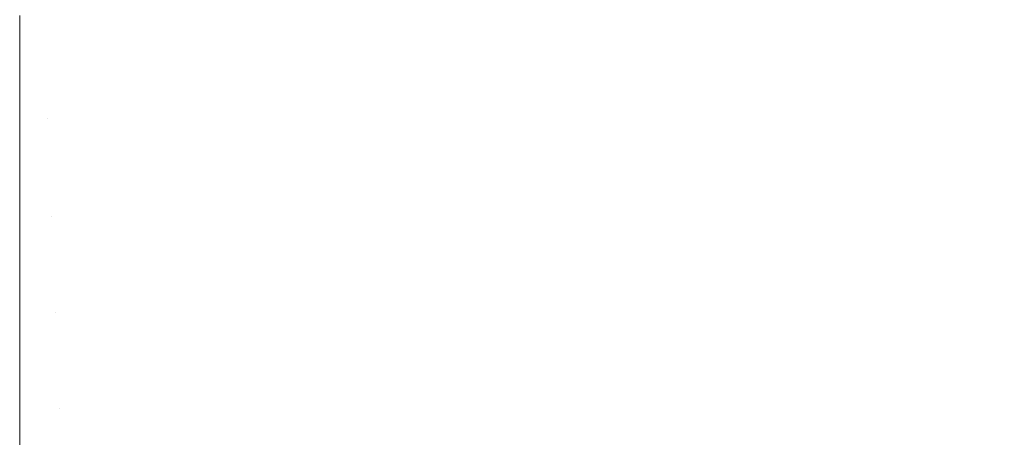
# Model space of a CAD drawing. Header units: centimetres. Extents: x -26 to 27.3, y -23.4 to -21.6.
# Tile 174 of 206: x 27.2094 to 27.2482, y -23.2982 to -23.2817. Entities that reach past the tile are written whole.
import ezdxf

# ---------------------------------------------------------------- set-up
doc = ezdxf.new("R2010")
doc.units = ezdxf.units.CM
doc.header["$LTSCALE"] = 2.54
doc.layers.add('Lucido design-1', color=7, linetype='Continuous')

# ---------------------------------------------------------------- blocks, each defined once
blk = doc.blocks.new('Gruppo-4-1')
at = {"color": 7, "linetype": 'Continuous', "lineweight": 9}
for points, invisible_edges in [([(27.220358, -23.277761, -9.384219), (27.219589, -23.278212, -9.384219), (27.221625, -23.281857, -9.38521), (27.222547, -23.281316, -9.38521)], 15), ([(27.223752, -23.281192, -10.178629), (27.222835, -23.281784, -10.178629), (27.220788, -23.27846, -10.179584), (27.221566, -23.277958, -10.179584)], 15), ([(27.226765, -23.278055, -9.38521), (27.225978, -23.278778, -9.38521), (27.228702, -23.281873, -9.386376), (27.229618, -23.281032, -9.386376)], 15), ([(27.219589, -23.278212, -9.384219), (27.218802, -23.278629, -9.384219), (27.220682, -23.282358, -9.38521), (27.221625, -23.281857, -9.38521)], 15), ([(27.232139, -23.278287, -9.386376), (27.231338, -23.279237, -9.386376), (27.234388, -23.281921, -9.387717), (27.2353, -23.280839, -9.387717)], 15), ([(27.218802, -23.278629, -9.384219), (27.217998, -23.279014, -9.384219), (27.219718, -23.282818, -9.38521), (27.220682, -23.282358, -9.38521)], 15), ([(27.222835, -23.281784, -10.178629), (27.221893, -23.282336, -10.178629), (27.21999, -23.278928, -10.179584), (27.220788, -23.27846, -10.179584)], 15), ([(27.225978, -23.278778, -9.38521), (27.225162, -23.279467, -9.38521), (27.227752, -23.282674, -9.386376), (27.228702, -23.281873, -9.386376)], 15), ([(27.229821, -23.281243, -10.177517), (27.228896, -23.282093, -10.177517), (27.226341, -23.27919, -10.178629), (27.227145, -23.278452, -10.178629)], 15), ([(27.235342, -23.280873, -10.176248), (27.234428, -23.281957, -10.176248), (27.231558, -23.279431, -10.177517), (27.232367, -23.278471, -10.177517)], 15), ([(27.236984, -23.278563, -9.387717), (27.236166, -23.279719, -9.387717), (27.239379, -23.282095, -9.389227), (27.240294, -23.280801, -9.389227)], 15), ([(27.240154, -23.280706, -10.174824), (27.239243, -23.281994, -10.174824), (27.236209, -23.279751, -10.176248), (27.237028, -23.278593, -10.176248)], 15), ([(27.246203, -23.278467, -9.390904), (27.245381, -23.280014, -9.390904), (27.248735, -23.281888, -9.392745), (27.249633, -23.280197, -9.392745)], 15), ([(27.217998, -23.279014, -9.384219), (27.217179, -23.279363, -9.384219), (27.218736, -23.283238, -9.38521), (27.219718, -23.282818, -9.38521)], 15), ([(27.221893, -23.282336, -10.178629), (27.220929, -23.282848, -10.178629), (27.219172, -23.279363, -10.179584), (27.21999, -23.278928, -10.179584)], 15), ([(27.228896, -23.282093, -10.177517), (27.227936, -23.282902, -10.177517), (27.225507, -23.279894, -10.178629), (27.226341, -23.27919, -10.178629)], 15), ([(27.217179, -23.279363, -9.384219), (27.216345, -23.279678, -9.384219), (27.217736, -23.283615, -9.38521), (27.218736, -23.283238, -9.38521)], 15), ([(27.220929, -23.282848, -10.178629), (27.219944, -23.283319, -10.178629), (27.218337, -23.279762, -10.179584), (27.219172, -23.279363, -10.179584)], 15), ([(27.225162, -23.279467, -9.38521), (27.224316, -23.28012, -9.38521), (27.226768, -23.283435, -9.386376), (27.227752, -23.282674, -9.386376)], 15), ([(27.231338, -23.279237, -9.386376), (27.230497, -23.280153, -9.386376), (27.23343, -23.282964, -9.387717), (27.234388, -23.281921, -9.387717)], 15), ([(27.234428, -23.281957, -10.176248), (27.233469, -23.283001, -10.176248), (27.230708, -23.280356, -10.177517), (27.231558, -23.279431, -10.177517)], 15), ([(27.244175, -23.281329, -10.173248), (27.243234, -23.282788, -10.173248), (27.240154, -23.280706, -10.174824), (27.24101, -23.27938, -10.174824)], 15), ([(27.241154, -23.279469, -9.389227), (27.240294, -23.280801, -9.389227), (27.243544, -23.282997, -9.390904), (27.244494, -23.281525, -9.390904)], 15), ([(27.215499, -23.279957, -9.384219), (27.214642, -23.2802, -9.384219), (27.215694, -23.28424, -9.38521), (27.216722, -23.283949, -9.38521)], 15), ([(27.216345, -23.279678, -9.384219), (27.215499, -23.279957, -9.384219), (27.216722, -23.283949, -9.38521), (27.217736, -23.283615, -9.38521)], 15), ([(27.219944, -23.283319, -10.178629), (27.21894, -23.283747, -10.178629), (27.217485, -23.280125, -10.179584), (27.218337, -23.279762, -10.179584)], 15), ([(27.227936, -23.282902, -10.177517), (27.226942, -23.28367, -10.177517), (27.224643, -23.280562, -10.178629), (27.225507, -23.279894, -10.178629)], 15), ([(27.236166, -23.279719, -9.387717), (27.2353, -23.280839, -9.387717), (27.238409, -23.283349, -9.389227), (27.239379, -23.282095, -9.389227)], 15), ([(27.239243, -23.281994, -10.174824), (27.238278, -23.283243, -10.174824), (27.235342, -23.280873, -10.176248), (27.236209, -23.279751, -10.176248)], 15), ([(27.248244, -23.281614, -10.171521), (27.247287, -23.283245, -10.171521), (27.244175, -23.281329, -10.173248), (27.245054, -23.279832, -10.173248)], 15), ([(27.214642, -23.2802, -9.384219), (27.213775, -23.280406, -9.384219), (27.214655, -23.284487, -9.38521), (27.215694, -23.28424, -9.38521)], 15), ([(27.21894, -23.283747, -10.178629), (27.217919, -23.284133, -10.178629), (27.216619, -23.280452, -10.179584), (27.217485, -23.280125, -10.179584)], 15), ([(27.224316, -23.28012, -9.38521), (27.223444, -23.280737, -9.38521), (27.225753, -23.284152, -9.386376), (27.226768, -23.283435, -9.386376)], 15), ([(27.230497, -23.280153, -9.386376), (27.229618, -23.281032, -9.386376), (27.232429, -23.283965, -9.387717), (27.23343, -23.282964, -9.387717)], 15), ([(27.233469, -23.283001, -10.176248), (27.232466, -23.284004, -10.176248), (27.229821, -23.281243, -10.177517), (27.230708, -23.280356, -10.177517)], 15), ([(27.245381, -23.280014, -9.390904), (27.244494, -23.281525, -9.390904), (27.247766, -23.28354, -9.392745), (27.248735, -23.281888, -9.392745)], 15), ([(27.212019, -23.280707, -9.384219), (27.211133, -23.280801, -9.384219), (27.211487, -23.284962, -9.38521), (27.212549, -23.284848, -9.38521)], 15), ([(27.2129, -23.280575, -9.384219), (27.212019, -23.280707, -9.384219), (27.212549, -23.284848, -9.38521), (27.213606, -23.28469, -9.38521)], 15), ([(27.213775, -23.280406, -9.384219), (27.2129, -23.280575, -9.384219), (27.213606, -23.28469, -9.38521), (27.214655, -23.284487, -9.38521)], 15), ([(27.216882, -23.284474, -10.178629), (27.215832, -23.284772, -10.178629), (27.214849, -23.280994, -10.179584), (27.215739, -23.280742, -10.179584)], 15), ([(27.217919, -23.284133, -10.178629), (27.216882, -23.284474, -10.178629), (27.215739, -23.280742, -10.179584), (27.216619, -23.280452, -10.179584)], 15), ([(27.223444, -23.280737, -9.38521), (27.222547, -23.281316, -9.38521), (27.224708, -23.284827, -9.386376), (27.225753, -23.284152, -9.386376)], 15), ([(27.226942, -23.28367, -10.177517), (27.225917, -23.284395, -10.177517), (27.223752, -23.281192, -10.178629), (27.224643, -23.280562, -10.178629)], 15), ([(27.243234, -23.282788, -10.173248), (27.242232, -23.284205, -10.173248), (27.239243, -23.281994, -10.174824), (27.240154, -23.280706, -10.174824)], 15), ([(27.209353, -23.281529, -9.384374), (27.209353, -23.285052, -9.38521), (27.210421, -23.285029, -9.38521), (27.210244, -23.280858, -9.384219)], 14), ([(27.211133, -23.280801, -9.384219), (27.210244, -23.280858, -9.384219), (27.210421, -23.285029, -9.38521), (27.211487, -23.284962, -9.38521)], 15), ([(27.215832, -23.284772, -10.178629), (27.21477, -23.285024, -10.178629), (27.213948, -23.281209, -10.179584), (27.214849, -23.280994, -10.179584)], 15), ([(27.229618, -23.281032, -9.386376), (27.228702, -23.281873, -9.386376), (27.231386, -23.284923, -9.387717), (27.232429, -23.283965, -9.387717)], 15), ([(27.2353, -23.280839, -9.387717), (27.234388, -23.281921, -9.387717), (27.237387, -23.284561, -9.389227), (27.238409, -23.283349, -9.389227)], 15), ([(27.238278, -23.283243, -10.174824), (27.23726, -23.28445, -10.174824), (27.234428, -23.281957, -10.176248), (27.235342, -23.280873, -10.176248)], 15), ([(27.240294, -23.280801, -9.389227), (27.239379, -23.282095, -9.389227), (27.242533, -23.284427, -9.390904), (27.243544, -23.282997, -9.390904)], 15), ([(-25.890647, -23.281698, -10.179584), (-25.890647, -23.281531, -10.179618), (27.209353, -23.281531, -10.179618), (27.209353, -23.281698, -10.179584)], 10), ([(27.212619, -23.285393, -10.178629), (27.211534, -23.285509, -10.178629), (27.211203, -23.281619, -10.179584), (27.212123, -23.281521, -10.179584)], 15), ([(27.213699, -23.285232, -10.178629), (27.212619, -23.285393, -10.178629), (27.212123, -23.281521, -10.179584), (27.213039, -23.281384, -10.179584)], 15), ([(27.21477, -23.285024, -10.178629), (27.213699, -23.285232, -10.178629), (27.213039, -23.281384, -10.179584), (27.213948, -23.281209, -10.179584)], 15), ([(27.222547, -23.281316, -9.38521), (27.221625, -23.281857, -9.38521), (27.223636, -23.285456, -9.386376), (27.224708, -23.284827, -9.386376)], 15), ([(27.225917, -23.284395, -10.177517), (27.224862, -23.285076, -10.177517), (27.222835, -23.281784, -10.178629), (27.223752, -23.281192, -10.178629)], 15), ([(27.232466, -23.284004, -10.176248), (27.231422, -23.284963, -10.176248), (27.228896, -23.282093, -10.177517), (27.229821, -23.281243, -10.177517)], 15), ([(27.247287, -23.283245, -10.171521), (27.246262, -23.284834, -10.171521), (27.243234, -23.282788, -10.173248), (27.244175, -23.281329, -10.173248)], 15), ([(27.244494, -23.281525, -9.390904), (27.243544, -23.282997, -9.390904), (27.246728, -23.285149, -9.392745), (27.247766, -23.28354, -9.392745)], 15), ([(27.209353, -23.281698, -10.179584), (27.209353, -23.285601, -10.178629), (-25.890647, -23.285601, -10.178629), (-25.890647, -23.281698, -10.179584)], 10), ([(27.210444, -23.285578, -10.178629), (27.209353, -23.285601, -10.178629), (27.209353, -23.281698, -10.179584), (27.210279, -23.281678, -10.179584)], 13), ([(27.211534, -23.285509, -10.178629), (27.210444, -23.285578, -10.178629), (27.210279, -23.281678, -10.179584), (27.211203, -23.281619, -10.179584)], 15), ([(27.221625, -23.281857, -9.38521), (27.220682, -23.282358, -9.38521), (27.222538, -23.286039, -9.386376), (27.223636, -23.285456, -9.386376)], 15), ([(27.224862, -23.285076, -10.177517), (27.223779, -23.285712, -10.177517), (27.221893, -23.282336, -10.178629), (27.222835, -23.281784, -10.178629)], 15), ([(27.228702, -23.281873, -9.386376), (27.227752, -23.282674, -9.386376), (27.230304, -23.285835, -9.387717), (27.231386, -23.284923, -9.387717)], 15), ([(27.234388, -23.281921, -9.387717), (27.23343, -23.282964, -9.387717), (27.236315, -23.285729, -9.389227), (27.237387, -23.284561, -9.389227)], 15), ([(27.251375, -23.283363, -10.169645), (27.25034, -23.285125, -10.169645), (27.247287, -23.283245, -10.171521), (27.248244, -23.281614, -10.171521)], 15), ([(27.248735, -23.281888, -9.392745), (27.247766, -23.28354, -9.392745), (27.250964, -23.285509, -9.394744), (27.252014, -23.28372, -9.394744)], 15), ([(27.223779, -23.285712, -10.177517), (27.22267, -23.286301, -10.177517), (27.220929, -23.282848, -10.178629), (27.221893, -23.282336, -10.178629)], 15), ([(27.231422, -23.284963, -10.176248), (27.230338, -23.285877, -10.176248), (27.227936, -23.282902, -10.177517), (27.228896, -23.282093, -10.177517)], 15), ([(27.23726, -23.28445, -10.174824), (27.236193, -23.285612, -10.174824), (27.233469, -23.283001, -10.176248), (27.234428, -23.281957, -10.176248)], 15), ([(27.242232, -23.284205, -10.173248), (27.24117, -23.285578, -10.173248), (27.238278, -23.283243, -10.174824), (27.239243, -23.281994, -10.174824)], 15), ([(27.239379, -23.282095, -9.389227), (27.238409, -23.283349, -9.389227), (27.241461, -23.285814, -9.390904), (27.242533, -23.284427, -9.390904)], 15), ([(27.220682, -23.282358, -9.38521), (27.219718, -23.282818, -9.38521), (27.221416, -23.286575, -9.386376), (27.222538, -23.286039, -9.386376)], 15), ([(27.227752, -23.282674, -9.386376), (27.226768, -23.283435, -9.386376), (27.229184, -23.286701, -9.387717), (27.230304, -23.285835, -9.387717)], 15), ([(27.219718, -23.282818, -9.38521), (27.218736, -23.283238, -9.38521), (27.220273, -23.287063, -9.386376), (27.221416, -23.286575, -9.386376)], 15), ([(27.22267, -23.286301, -10.177517), (27.221537, -23.286842, -10.177517), (27.219944, -23.283319, -10.178629), (27.220929, -23.282848, -10.178629)], 15), ([(27.230338, -23.285877, -10.176248), (27.229216, -23.286744, -10.176248), (27.226942, -23.28367, -10.177517), (27.227936, -23.282902, -10.177517)], 15), ([(27.23343, -23.282964, -9.387717), (27.232429, -23.283965, -9.387717), (27.235194, -23.28685, -9.389227), (27.236315, -23.285729, -9.389227)], 15), ([(27.236193, -23.285612, -10.174824), (27.235077, -23.286728, -10.174824), (27.232466, -23.284004, -10.176248), (27.233469, -23.283001, -10.176248)], 15), ([(27.246262, -23.284834, -10.171521), (27.24517, -23.286378, -10.171521), (27.242232, -23.284205, -10.173248), (27.243234, -23.282788, -10.173248)], 15), ([(27.243544, -23.282997, -9.390904), (27.242533, -23.284427, -9.390904), (27.245622, -23.286712, -9.392745), (27.246728, -23.285149, -9.392745)], 15), ([(27.218736, -23.283238, -9.38521), (27.217736, -23.283615, -9.38521), (27.21911, -23.287502, -9.386376), (27.220273, -23.287063, -9.386376)], 15), ([(27.221537, -23.286842, -10.177517), (27.220382, -23.287335, -10.177517), (27.21894, -23.283747, -10.178629), (27.219944, -23.283319, -10.178629)], 15), ([(27.226768, -23.283435, -9.386376), (27.225753, -23.284152, -9.386376), (27.228028, -23.287519, -9.387717), (27.229184, -23.286701, -9.387717)], 15), ([(27.24117, -23.285578, -10.173248), (27.240051, -23.286906, -10.173248), (27.23726, -23.28445, -10.174824), (27.238278, -23.283243, -10.174824)], 15), ([(27.238409, -23.283349, -9.389227), (27.237387, -23.284561, -9.389227), (27.240332, -23.287153, -9.390904), (27.241461, -23.285814, -9.390904)], 15), ([(27.25034, -23.285125, -10.169645), (27.249232, -23.286842, -10.169645), (27.246262, -23.284834, -10.171521), (27.247287, -23.283245, -10.171521)], 15), ([(27.217736, -23.283615, -9.38521), (27.216722, -23.283949, -9.38521), (27.217929, -23.287891, -9.386376), (27.21911, -23.287502, -9.386376)], 15), ([(27.220382, -23.287335, -10.177517), (27.219207, -23.287778, -10.177517), (27.217919, -23.284133, -10.178629), (27.21894, -23.283747, -10.178629)], 15), ([(27.229216, -23.286744, -10.176248), (27.228058, -23.287563, -10.176248), (27.225917, -23.284395, -10.177517), (27.226942, -23.28367, -10.177517)], 15), ([(27.247766, -23.28354, -9.392745), (27.246728, -23.285149, -9.392745), (27.249839, -23.287252, -9.394744), (27.250964, -23.285509, -9.394744)], 15), ([(27.215694, -23.28424, -9.38521), (27.214655, -23.284487, -9.38521), (27.215523, -23.288517, -9.386376), (27.216733, -23.28823, -9.386376)], 15), ([(27.216722, -23.283949, -9.38521), (27.215694, -23.28424, -9.38521), (27.216733, -23.28823, -9.386376), (27.217929, -23.287891, -9.386376)], 15), ([(27.219207, -23.287778, -10.177517), (27.218015, -23.288171, -10.177517), (27.216882, -23.284474, -10.178629), (27.217919, -23.284133, -10.178629)], 15), ([(27.225753, -23.284152, -9.386376), (27.224708, -23.284827, -9.386376), (27.226838, -23.288286, -9.387717), (27.228028, -23.287519, -9.387717)], 15), ([(27.232429, -23.283965, -9.387717), (27.231386, -23.284923, -9.387717), (27.234026, -23.287922, -9.389227), (27.235194, -23.28685, -9.389227)], 15), ([(27.235077, -23.286728, -10.174824), (27.233915, -23.287795, -10.174824), (27.231422, -23.284963, -10.176248), (27.232466, -23.284004, -10.176248)], 15), ([(27.24517, -23.286378, -10.171521), (27.244013, -23.287874, -10.171521), (27.24117, -23.285578, -10.173248), (27.242232, -23.284205, -10.173248)], 15), ([(27.214655, -23.284487, -9.38521), (27.213606, -23.28469, -9.38521), (27.214303, -23.288754, -9.386376), (27.215523, -23.288517, -9.386376)], 15), ([(27.218015, -23.288171, -10.177517), (27.216807, -23.288514, -10.177517), (27.215832, -23.284772, -10.178629), (27.216882, -23.284474, -10.178629)], 15), ([(27.228058, -23.287563, -10.176248), (27.226867, -23.288332, -10.176248), (27.224862, -23.285076, -10.177517), (27.225917, -23.284395, -10.177517)], 15), ([(27.240051, -23.286906, -10.173248), (27.238877, -23.288184, -10.173248), (27.236193, -23.285612, -10.174824), (27.23726, -23.28445, -10.174824)], 15), ([(27.237387, -23.284561, -9.389227), (27.236315, -23.285729, -9.389227), (27.239147, -23.288443, -9.390904), (27.240332, -23.287153, -9.390904)], 15), ([(27.242533, -23.284427, -9.390904), (27.241461, -23.285814, -9.390904), (27.244451, -23.288227, -9.392745), (27.245622, -23.286712, -9.392745)], 15), ([(27.210421, -23.285029, -9.38521), (27.209353, -23.285052, -9.38521), (27.209353, -23.285766, -9.385412)], 9), ([(27.209353, -23.285766, -9.385412), (27.209353, -23.289175, -9.386376), (27.210596, -23.289148, -9.386376), (27.210421, -23.285029, -9.38521)], 14), ([(27.211487, -23.284962, -9.38521), (27.210421, -23.285029, -9.38521), (27.210596, -23.289148, -9.386376), (27.211837, -23.289069, -9.386376)], 15), ([(27.212549, -23.284848, -9.38521), (27.211487, -23.284962, -9.38521), (27.211837, -23.289069, -9.386376), (27.213073, -23.288938, -9.386376)], 15), ([(27.213606, -23.28469, -9.38521), (27.212549, -23.284848, -9.38521), (27.213073, -23.288938, -9.386376), (27.214303, -23.288754, -9.386376)], 15), ([(27.215585, -23.288804, -10.177517), (27.214352, -23.289043, -10.177517), (27.213699, -23.285232, -10.178629), (27.21477, -23.285024, -10.178629)], 15), ([(27.216807, -23.288514, -10.177517), (27.215585, -23.288804, -10.177517), (27.21477, -23.285024, -10.178629), (27.215832, -23.284772, -10.178629)], 15), ([(27.224708, -23.284827, -9.386376), (27.223636, -23.285456, -9.386376), (27.225617, -23.289003, -9.387717), (27.226838, -23.288286, -9.387717)], 15), ([(27.231386, -23.284923, -9.387717), (27.230304, -23.285835, -9.387717), (27.232814, -23.288944, -9.389227), (27.234026, -23.287922, -9.389227)], 15), ([(27.233915, -23.287795, -10.174824), (27.232708, -23.288813, -10.174824), (27.230338, -23.285877, -10.176248), (27.231422, -23.284963, -10.176248)], 15), ([(27.249232, -23.286842, -10.169645), (27.248053, -23.28851, -10.169645), (27.24517, -23.286378, -10.171521), (27.246262, -23.284834, -10.171521)], 15), ([(27.21311, -23.289228, -10.177517), (27.211862, -23.289361, -10.177517), (27.211534, -23.285509, -10.178629), (27.212619, -23.285393, -10.178629)], 15), ([(27.214352, -23.289043, -10.177517), (27.21311, -23.289228, -10.177517), (27.212619, -23.285393, -10.178629), (27.213699, -23.285232, -10.178629)], 15), ([(27.226867, -23.288332, -10.176248), (27.225644, -23.289049, -10.176248), (27.223779, -23.285712, -10.177517), (27.224862, -23.285076, -10.177517)], 15), ([(27.246728, -23.285149, -9.392745), (27.245622, -23.286712, -9.392745), (27.248641, -23.288945, -9.394744), (27.249839, -23.287252, -9.394744)], 15), ([(27.209353, -23.285601, -10.178629), (27.209353, -23.285769, -10.178581), (-25.890647, -23.285769, -10.178581), (-25.890647, -23.285601, -10.178629)], 10), ([(-25.890647, -23.289468, -10.177517), (-25.890647, -23.285769, -10.178581), (27.209353, -23.285769, -10.178581), (27.209353, -23.289468, -10.177517)], 10), ([(27.210444, -23.285578, -10.178629), (27.210608, -23.289441, -10.177517), (27.209353, -23.289468, -10.177517), (27.209353, -23.285769, -10.178581)], 11), ([(27.209353, -23.285769, -10.178581), (27.209353, -23.285601, -10.178629), (27.210444, -23.285578, -10.178629)], 10), ([(27.211862, -23.289361, -10.177517), (27.210608, -23.289441, -10.177517), (27.210444, -23.285578, -10.178629), (27.211534, -23.285509, -10.178629)], 15), ([(27.223636, -23.285456, -9.386376), (27.222538, -23.286039, -9.386376), (27.224367, -23.289667, -9.387717), (27.225617, -23.289003, -9.387717)], 15), ([(27.225644, -23.289049, -10.176248), (27.224391, -23.289715, -10.176248), (27.22267, -23.286301, -10.177517), (27.223779, -23.285712, -10.177517)], 15), ([(27.238877, -23.288184, -10.173248), (27.237649, -23.289412, -10.173248), (27.235077, -23.286728, -10.174824), (27.236193, -23.285612, -10.174824)], 15), ([(27.236315, -23.285729, -9.389227), (27.235194, -23.28685, -9.389227), (27.237908, -23.289682, -9.390904), (27.239147, -23.288443, -9.390904)], 15), ([(27.244013, -23.287874, -10.171521), (27.242794, -23.28932, -10.171521), (27.240051, -23.286906, -10.173248), (27.24117, -23.285578, -10.173248)], 15), ([(27.241461, -23.285814, -9.390904), (27.240332, -23.287153, -9.390904), (27.243216, -23.289691, -9.392745), (27.244451, -23.288227, -9.392745)], 15), ([(27.222538, -23.286039, -9.386376), (27.221416, -23.286575, -9.386376), (27.22309, -23.290277, -9.387717), (27.224367, -23.289667, -9.387717)], 15), ([(27.230304, -23.285835, -9.387717), (27.229184, -23.286701, -9.387717), (27.23156, -23.289914, -9.389227), (27.232814, -23.288944, -9.389227)], 15), ([(27.232708, -23.288813, -10.174824), (27.231459, -23.289778, -10.174824), (27.229216, -23.286744, -10.176248), (27.230338, -23.285877, -10.176248)], 15), ([(27.221416, -23.286575, -9.386376), (27.220273, -23.287063, -9.386376), (27.221788, -23.290833, -9.387717), (27.22309, -23.290277, -9.387717)], 15), ([(27.224391, -23.289715, -10.176248), (27.223112, -23.290326, -10.176248), (27.221537, -23.286842, -10.177517), (27.22267, -23.286301, -10.177517)], 15), ([(27.248053, -23.28851, -10.169645), (27.246803, -23.290127, -10.169645), (27.244013, -23.287874, -10.171521), (27.24517, -23.286378, -10.171521)], 15), ([(27.223112, -23.290326, -10.176248), (27.221808, -23.290882, -10.176248), (27.220382, -23.287335, -10.177517), (27.221537, -23.286842, -10.177517)], 15), ([(27.229184, -23.286701, -9.387717), (27.228028, -23.287519, -9.387717), (27.230266, -23.290829, -9.389227), (27.23156, -23.289914, -9.389227)], 15), ([(27.231459, -23.289778, -10.174824), (27.230171, -23.290689, -10.174824), (27.228058, -23.287563, -10.176248), (27.229216, -23.286744, -10.176248)], 15), ([(27.237649, -23.289412, -10.173248), (27.236371, -23.290586, -10.173248), (27.233915, -23.287795, -10.174824), (27.235077, -23.286728, -10.174824)], 15), ([(27.235194, -23.28685, -9.389227), (27.234026, -23.287922, -9.389227), (27.236618, -23.290867, -9.390904), (27.237908, -23.289682, -9.390904)], 15), ([(27.242794, -23.28932, -10.171521), (27.241515, -23.290713, -10.171521), (27.238877, -23.288184, -10.173248), (27.240051, -23.286906, -10.173248)], 15), ([(27.245622, -23.286712, -9.392745), (27.244451, -23.288227, -9.392745), (27.247373, -23.290587, -9.394744), (27.248641, -23.288945, -9.394744)], 15), ([(27.252141, -23.288808, -10.167624), (27.250875, -23.290598, -10.167624), (27.248053, -23.28851, -10.169645), (27.249232, -23.286842, -10.169645)], 15), ([(27.220273, -23.287063, -9.386376), (27.21911, -23.287502, -9.386376), (27.220463, -23.291333, -9.387717), (27.221788, -23.290833, -9.387717)], 15), ([(27.221808, -23.290882, -10.176248), (27.220481, -23.291383, -10.176248), (27.219207, -23.287778, -10.177517), (27.220382, -23.287335, -10.177517)], 15), ([(27.240332, -23.287153, -9.390904), (27.239147, -23.288443, -9.390904), (27.241921, -23.291102, -9.392745), (27.243216, -23.289691, -9.392745)], 15), ([(27.21911, -23.287502, -9.386376), (27.217929, -23.287891, -9.386376), (27.219119, -23.291776, -9.387717), (27.220463, -23.291333, -9.387717)], 15), ([(27.228028, -23.287519, -9.387717), (27.226838, -23.288286, -9.387717), (27.228934, -23.291689, -9.389227), (27.230266, -23.290829, -9.389227)], 15), ([(27.230171, -23.290689, -10.174824), (27.228845, -23.291545, -10.174824), (27.226867, -23.288332, -10.176248), (27.228058, -23.287563, -10.176248)], 15), ([(27.217929, -23.287891, -9.386376), (27.216733, -23.28823, -9.386376), (27.217756, -23.292162, -9.387717), (27.219119, -23.291776, -9.387717)], 15), ([(27.220481, -23.291383, -10.176248), (27.219134, -23.291827, -10.176248), (27.218015, -23.288171, -10.177517), (27.219207, -23.287778, -10.177517)], 15), ([(27.236371, -23.290586, -10.173248), (27.235043, -23.291705, -10.173248), (27.232708, -23.288813, -10.174824), (27.233915, -23.287795, -10.174824)], 15), ([(27.234026, -23.287922, -9.389227), (27.232814, -23.288944, -9.389227), (27.235279, -23.291996, -9.390904), (27.236618, -23.290867, -9.390904)], 15), ([(27.246803, -23.290127, -10.169645), (27.245486, -23.291689, -10.169645), (27.242794, -23.28932, -10.171521), (27.244013, -23.287874, -10.171521)], 15), ([(27.215523, -23.288517, -9.386376), (27.214303, -23.288754, -9.386376), (27.214989, -23.292758, -9.387717), (27.216379, -23.292489, -9.387717)], 15), ([(27.216733, -23.28823, -9.386376), (27.215523, -23.288517, -9.386376), (27.216379, -23.292489, -9.387717), (27.217756, -23.292162, -9.387717)], 15), ([(27.21777, -23.292213, -10.176248), (27.21639, -23.292542, -10.176248), (27.215585, -23.288804, -10.177517), (27.216807, -23.288514, -10.177517)], 15), ([(27.219134, -23.291827, -10.176248), (27.21777, -23.292213, -10.176248), (27.216807, -23.288514, -10.177517), (27.218015, -23.288171, -10.177517)], 15), ([(27.226838, -23.288286, -9.387717), (27.225617, -23.289003, -9.387717), (27.227566, -23.292491, -9.389227), (27.228934, -23.291689, -9.389227)], 15), ([(27.228845, -23.291545, -10.174824), (27.227484, -23.292344, -10.174824), (27.225644, -23.289049, -10.176248), (27.226867, -23.288332, -10.176248)], 15), ([(27.241515, -23.290713, -10.171521), (27.240178, -23.29205, -10.171521), (27.237649, -23.289412, -10.173248), (27.238877, -23.288184, -10.173248)], 15), ([(27.239147, -23.288443, -9.390904), (27.237908, -23.289682, -9.390904), (27.240567, -23.292456, -9.392745), (27.241921, -23.291102, -9.392745)], 15), ([(27.244451, -23.288227, -9.392745), (27.243216, -23.289691, -9.392745), (27.246035, -23.292173, -9.394744), (27.247373, -23.290587, -9.394744)], 15), ([(27.250875, -23.290598, -10.167624), (27.249534, -23.292332, -10.167624), (27.246803, -23.290127, -10.169645), (27.248053, -23.28851, -10.169645)], 15), ([(27.213073, -23.288938, -9.386376), (27.211837, -23.289069, -9.386376), (27.212181, -23.293118, -9.387717), (27.213589, -23.292968, -9.387717)], 15), ([(27.214303, -23.288754, -9.386376), (27.213073, -23.288938, -9.386376), (27.213589, -23.292968, -9.387717), (27.214989, -23.292758, -9.387717)], 15), ([(27.21639, -23.292542, -10.176248), (27.214998, -23.292811, -10.176248), (27.214352, -23.289043, -10.177517), (27.215585, -23.288804, -10.177517)], 15), ([(27.235043, -23.291705, -10.173248), (27.23367, -23.292767, -10.173248), (27.231459, -23.289778, -10.174824), (27.232708, -23.288813, -10.174824)], 15), ([(27.210596, -23.289148, -9.386376), (27.209353, -23.289175, -9.386376), (27.209353, -23.289954, -9.386633)], 9), ([(27.209353, -23.289954, -9.386633), (27.209353, -23.293238, -9.387717), (27.210768, -23.293208, -9.387717), (27.210596, -23.289148, -9.386376)], 14), ([(27.211837, -23.289069, -9.386376), (27.210596, -23.289148, -9.386376), (27.210768, -23.293208, -9.387717), (27.212181, -23.293118, -9.387717)], 15), ([(27.213596, -23.293021, -10.176248), (27.212186, -23.293171, -10.176248), (27.211862, -23.289361, -10.177517), (27.21311, -23.289228, -10.177517)], 15), ([(27.214998, -23.292811, -10.176248), (27.213596, -23.293021, -10.176248), (27.21311, -23.289228, -10.177517), (27.214352, -23.289043, -10.177517)], 15), ([(27.225617, -23.289003, -9.387717), (27.224367, -23.289667, -9.387717), (27.226166, -23.293235, -9.389227), (27.227566, -23.292491, -9.389227)], 15), ([(27.227484, -23.292344, -10.174824), (27.22609, -23.293084, -10.174824), (27.224391, -23.289715, -10.176248), (27.225644, -23.289049, -10.176248)], 15), ([(27.232814, -23.288944, -9.389227), (27.23156, -23.289914, -9.389227), (27.233893, -23.293068, -9.390904), (27.235279, -23.291996, -9.390904)], 15), ([(27.245486, -23.291689, -10.169645), (27.244104, -23.293194, -10.169645), (27.241515, -23.290713, -10.171521), (27.242794, -23.28932, -10.171521)], 15), ([(27.248641, -23.288945, -9.394744), (27.247373, -23.290587, -9.394744), (27.250222, -23.292888, -9.396899), (27.251586, -23.291123, -9.396899)], 15), ([(27.209353, -23.289468, -10.177517), (27.209353, -23.289956, -10.177355), (-25.890647, -23.289956, -10.177355), (-25.890647, -23.289468, -10.177517)], 10), ([(27.210608, -23.289441, -10.177517), (27.210771, -23.293261, -10.176248), (27.209353, -23.293291, -10.176248), (27.209353, -23.289956, -10.177355)], 11), ([(27.209353, -23.289956, -10.177355), (27.209353, -23.289468, -10.177517), (27.210608, -23.289441, -10.177517)], 10), ([(27.212186, -23.293171, -10.176248), (27.210771, -23.293261, -10.176248), (27.210608, -23.289441, -10.177517), (27.211862, -23.289361, -10.177517)], 15), ([(27.224367, -23.289667, -9.387717), (27.22309, -23.290277, -9.387717), (27.224736, -23.293919, -9.389227), (27.226166, -23.293235, -9.389227)], 15), ([(27.22609, -23.293084, -10.174824), (27.224666, -23.293764, -10.174824), (27.223112, -23.290326, -10.176248), (27.224391, -23.289715, -10.176248)], 15), ([(27.240178, -23.29205, -10.171521), (27.238785, -23.293329, -10.171521), (27.236371, -23.290586, -10.173248), (27.237649, -23.289412, -10.173248)], 15), ([(27.237908, -23.289682, -9.390904), (27.236618, -23.290867, -9.390904), (27.239156, -23.293751, -9.392745), (27.240567, -23.292456, -9.392745)], 15), ([(27.243216, -23.289691, -9.392745), (27.241921, -23.291102, -9.392745), (27.244632, -23.2937, -9.394744), (27.246035, -23.292173, -9.394744)], 15), ([(-25.890647, -23.293291, -10.176248), (-25.890647, -23.289956, -10.177355), (27.209353, -23.289956, -10.177355), (27.209353, -23.293291, -10.176248)], 10), ([(27.23367, -23.292767, -10.173248), (27.232253, -23.293769, -10.173248), (27.230171, -23.290689, -10.174824), (27.231459, -23.289778, -10.174824)], 15), ([(27.23156, -23.289914, -9.389227), (27.230266, -23.290829, -9.389227), (27.232462, -23.294079, -9.390904), (27.233893, -23.293068, -9.390904)], 15), ([(27.22309, -23.290277, -9.387717), (27.221788, -23.290833, -9.387717), (27.223278, -23.294541, -9.389227), (27.224736, -23.293919, -9.389227)], 15), ([(27.224666, -23.293764, -10.174824), (27.223215, -23.294384, -10.174824), (27.221808, -23.290882, -10.176248), (27.223112, -23.290326, -10.176248)], 15), ([(27.249534, -23.292332, -10.167624), (27.248121, -23.294008, -10.167624), (27.245486, -23.291689, -10.169645), (27.246803, -23.290127, -10.169645)], 15), ([(27.221788, -23.290833, -9.387717), (27.220463, -23.291333, -9.387717), (27.221794, -23.2951, -9.389227), (27.223278, -23.294541, -9.389227)], 15), ([(27.223215, -23.294384, -10.174824), (27.221738, -23.294941, -10.174824), (27.220481, -23.291383, -10.176248), (27.221808, -23.290882, -10.176248)], 15), ([(27.232253, -23.293769, -10.173248), (27.230794, -23.29471, -10.173248), (27.228845, -23.291545, -10.174824), (27.230171, -23.290689, -10.174824)], 15), ([(27.230266, -23.290829, -9.389227), (27.228934, -23.291689, -9.389227), (27.23099, -23.295029, -9.390904), (27.232462, -23.294079, -9.390904)], 15), ([(27.238785, -23.293329, -10.171521), (27.237339, -23.294548, -10.171521), (27.235043, -23.291705, -10.173248), (27.236371, -23.290586, -10.173248)], 15), ([(27.236618, -23.290867, -9.390904), (27.235279, -23.291996, -9.390904), (27.237692, -23.294986, -9.392745), (27.239156, -23.293751, -9.392745)], 15), ([(27.244104, -23.293194, -10.169645), (27.242659, -23.294639, -10.169645), (27.240178, -23.29205, -10.171521), (27.241515, -23.290713, -10.171521)], 15), ([(27.247373, -23.290587, -9.394744), (27.246035, -23.292173, -9.394744), (27.248785, -23.294592, -9.396899), (27.250222, -23.292888, -9.396899)], 15), ([(27.241921, -23.291102, -9.392745), (27.240567, -23.292456, -9.392745), (27.243165, -23.295167, -9.394744), (27.244632, -23.2937, -9.394744)], 15), ([(27.220463, -23.291333, -9.387717), (27.219119, -23.291776, -9.387717), (27.220289, -23.295597, -9.389227), (27.221794, -23.2951, -9.389227)], 15), ([(27.221738, -23.294941, -10.174824), (27.220239, -23.295435, -10.174824), (27.219134, -23.291827, -10.176248), (27.220481, -23.291383, -10.176248)], 15), ([(27.230794, -23.29471, -10.173248), (27.229297, -23.295589, -10.173248), (27.227484, -23.292344, -10.174824), (27.228845, -23.291545, -10.174824)], 15), ([(27.219119, -23.291776, -9.387717), (27.217756, -23.292162, -9.387717), (27.218763, -23.296029, -9.389227), (27.220289, -23.295597, -9.389227)], 15), ([(27.220239, -23.295435, -10.174824), (27.218721, -23.295865, -10.174824), (27.21777, -23.292213, -10.176248), (27.219134, -23.291827, -10.176248)], 15), ([(27.228934, -23.291689, -9.389227), (27.227566, -23.292491, -9.389227), (27.229479, -23.295916, -9.390904), (27.23099, -23.295029, -9.390904)], 15), ([(27.237339, -23.294548, -10.171521), (27.235843, -23.295705, -10.171521), (27.23367, -23.292767, -10.173248), (27.235043, -23.291705, -10.173248)], 15), ([(27.235279, -23.291996, -9.390904), (27.233893, -23.293068, -9.390904), (27.236177, -23.296157, -9.392745), (27.237692, -23.294986, -9.392745)], 15), ([(27.248121, -23.294008, -10.167624), (27.246638, -23.295623, -10.167624), (27.244104, -23.293194, -10.169645), (27.245486, -23.291689, -10.169645)], 15), ([(27.217756, -23.292162, -9.387717), (27.216379, -23.292489, -9.387717), (27.217221, -23.296396, -9.389227), (27.218763, -23.296029, -9.389227)], 15), ([(27.218721, -23.295865, -10.174824), (27.217185, -23.29623, -10.174824), (27.21639, -23.292542, -10.176248), (27.21777, -23.292213, -10.176248)], 15), ([(27.229297, -23.295589, -10.173248), (27.227764, -23.296403, -10.173248), (27.22609, -23.293084, -10.174824), (27.227484, -23.292344, -10.174824)], 15), ([(27.242659, -23.294639, -10.169645), (27.241154, -23.296021, -10.169645), (27.238785, -23.293329, -10.171521), (27.240178, -23.29205, -10.171521)], 15), ([(27.246035, -23.292173, -9.394744), (27.244632, -23.2937, -9.394744), (27.247276, -23.296235, -9.396899), (27.248785, -23.294592, -9.396899)], 15), ([(27.252202, -23.294486, -10.165459), (27.250695, -23.296274, -10.165459), (27.248121, -23.294008, -10.167624), (27.249534, -23.292332, -10.167624)], 15), ([(27.214989, -23.292758, -9.387717), (27.213589, -23.292968, -9.387717), (27.214097, -23.296931, -9.389227), (27.215664, -23.296697, -9.389227)], 15), ([(27.215636, -23.29653, -10.174824), (27.214075, -23.296764, -10.174824), (27.213596, -23.293021, -10.176248), (27.214998, -23.292811, -10.176248)], 15), ([(27.216379, -23.292489, -9.387717), (27.214989, -23.292758, -9.387717), (27.215664, -23.296697, -9.389227), (27.217221, -23.296396, -9.389227)], 15), ([(27.217185, -23.29623, -10.174824), (27.215636, -23.29653, -10.174824), (27.214998, -23.292811, -10.176248), (27.21639, -23.292542, -10.176248)], 15), ([(27.227566, -23.292491, -9.389227), (27.226166, -23.293235, -9.389227), (27.227932, -23.296738, -9.390904), (27.229479, -23.295916, -9.390904)], 15), ([(27.235843, -23.295705, -10.171521), (27.234299, -23.296797, -10.171521), (27.232253, -23.293769, -10.173248), (27.23367, -23.292767, -10.173248)], 15), ([(27.240567, -23.292456, -9.392745), (27.239156, -23.293751, -9.392745), (27.241638, -23.29657, -9.394744), (27.243165, -23.295167, -9.394744)], 15), ([(27.210768, -23.293208, -9.387717), (27.209353, -23.293238, -9.387717), (27.209353, -23.294085, -9.388037)], 9), ([(27.209353, -23.294085, -9.388037), (27.209353, -23.297234, -9.389227), (27.210938, -23.2972, -9.389227), (27.210768, -23.293208, -9.387717)], 14), ([(27.212181, -23.293118, -9.387717), (27.210768, -23.293208, -9.387717), (27.210938, -23.2972, -9.389227), (27.21252, -23.297099, -9.389227)], 15), ([(27.212506, -23.296931, -10.174824), (27.210931, -23.297031, -10.174824), (27.210771, -23.293261, -10.176248), (27.212186, -23.293171, -10.176248)], 15), ([(27.213589, -23.292968, -9.387717), (27.212181, -23.293118, -9.387717), (27.21252, -23.297099, -9.389227), (27.214097, -23.296931, -9.389227)], 15), ([(27.214075, -23.296764, -10.174824), (27.212506, -23.296931, -10.174824), (27.212186, -23.293171, -10.176248), (27.213596, -23.293021, -10.176248)], 15), ([(27.227764, -23.296403, -10.173248), (27.226197, -23.297152, -10.173248), (27.224666, -23.293764, -10.174824), (27.22609, -23.293084, -10.174824)], 15), ([(27.233893, -23.293068, -9.390904), (27.232462, -23.294079, -9.390904), (27.234614, -23.297263, -9.392745), (27.236177, -23.296157, -9.392745)], 15), ([(27.246638, -23.295623, -10.167624), (27.245088, -23.297173, -10.167624), (27.242659, -23.294639, -10.169645), (27.244104, -23.293194, -10.169645)], 15), ([(27.209353, -23.293291, -10.176248), (27.209353, -23.294085, -10.175948), (-25.890647, -23.294085, -10.175948), (-25.890647, -23.293291, -10.176248)], 10), ([(27.210771, -23.293261, -10.176248), (27.210931, -23.297031, -10.174824), (27.209353, -23.297065, -10.174824), (27.209353, -23.294085, -10.175948)], 11), ([(27.209353, -23.294085, -10.175948), (27.209353, -23.293291, -10.176248), (27.210771, -23.293261, -10.176248)], 10), ([(27.226166, -23.293235, -9.389227), (27.224736, -23.293919, -9.389227), (27.226351, -23.297493, -9.390904), (27.227932, -23.296738, -9.390904)], 15), ([(27.241154, -23.296021, -10.169645), (27.239592, -23.297338, -10.169645), (27.237339, -23.294548, -10.171521), (27.238785, -23.293329, -10.171521)], 15), ([(27.226197, -23.297152, -10.173248), (27.224601, -23.297833, -10.173248), (27.223215, -23.294384, -10.174824), (27.224666, -23.293764, -10.174824)], 15), ([(27.224736, -23.293919, -9.389227), (27.223278, -23.294541, -9.389227), (27.22474, -23.29818, -9.390904), (27.226351, -23.297493, -9.390904)], 15), ([(27.234299, -23.296797, -10.171521), (27.23271, -23.297822, -10.171521), (27.230794, -23.29471, -10.173248), (27.232253, -23.293769, -10.173248)], 15), ([(27.239156, -23.293751, -9.392745), (27.237692, -23.294986, -9.392745), (27.240052, -23.297908, -9.394744), (27.241638, -23.29657, -9.394744)], 15), ([(27.244632, -23.2937, -9.394744), (27.243165, -23.295167, -9.394744), (27.2457, -23.297811, -9.396899), (27.247276, -23.296235, -9.396899)], 15), ([(-25.890647, -23.297065, -10.174824), (-25.890647, -23.294085, -10.175948), (27.209353, -23.294085, -10.175948), (27.209353, -23.297065, -10.174824)], 10), ([(27.232462, -23.294079, -9.390904), (27.23099, -23.295029, -9.390904), (27.233005, -23.298301, -9.392745), (27.234614, -23.297263, -9.392745)], 15), ([(27.250695, -23.296274, -10.165459), (27.249114, -23.297996, -10.165459), (27.246638, -23.295623, -10.167624), (27.248121, -23.294008, -10.167624)], 15), ([(27.224601, -23.297833, -10.173248), (27.222976, -23.298446, -10.173248), (27.221738, -23.294941, -10.174824), (27.223215, -23.294384, -10.174824)], 15), ([(27.223278, -23.294541, -9.389227), (27.221794, -23.2951, -9.389227), (27.223101, -23.298799, -9.390904), (27.22474, -23.29818, -9.390904)], 15), ([(27.23271, -23.297822, -10.171521), (27.231079, -23.298779, -10.171521), (27.229297, -23.295589, -10.173248), (27.230794, -23.29471, -10.173248)], 15), ([(27.239592, -23.297338, -10.169645), (27.237975, -23.298588, -10.169645), (27.235843, -23.295705, -10.171521), (27.237339, -23.294548, -10.171521)], 15), ([(27.245088, -23.297173, -10.167624), (27.243473, -23.298656, -10.167624), (27.241154, -23.296021, -10.169645), (27.242659, -23.294639, -10.169645)], 15), ([(27.248785, -23.294592, -9.396899), (27.247276, -23.296235, -9.396899), (27.249849, -23.2987, -9.399205), (27.25146, -23.296947, -9.399205)], 15), ([(27.222976, -23.298446, -10.173248), (27.221328, -23.298989, -10.173248), (27.220239, -23.295435, -10.174824), (27.221738, -23.294941, -10.174824)], 15), ([(27.221794, -23.2951, -9.389227), (27.220289, -23.295597, -9.389227), (27.221437, -23.299347, -9.390904), (27.223101, -23.298799, -9.390904)], 15), ([(27.23099, -23.295029, -9.390904), (27.229479, -23.295916, -9.390904), (27.231353, -23.29927, -9.392745), (27.233005, -23.298301, -9.392745)], 15), ([(27.237692, -23.294986, -9.392745), (27.236177, -23.296157, -9.392745), (27.23841, -23.299176, -9.394744), (27.240052, -23.297908, -9.394744)], 15), ([(27.221328, -23.298989, -10.173248), (27.219657, -23.299462, -10.173248), (27.218721, -23.295865, -10.174824), (27.220239, -23.295435, -10.174824)], 15), ([(27.243165, -23.295167, -9.394744), (27.241638, -23.29657, -9.394744), (27.244057, -23.29932, -9.396899), (27.2457, -23.297811, -9.396899)], 15), ([(27.219657, -23.299462, -10.173248), (27.217968, -23.299864, -10.173248), (27.217185, -23.29623, -10.174824), (27.218721, -23.295865, -10.174824)], 15), ([(27.220289, -23.295597, -9.389227), (27.218763, -23.296029, -9.389227), (27.219752, -23.299825, -9.390904), (27.221437, -23.299347, -9.390904)], 15), ([(27.231079, -23.298779, -10.171521), (27.229409, -23.299666, -10.171521), (27.227764, -23.296403, -10.173248), (27.229297, -23.295589, -10.173248)], 15), ([(27.229479, -23.295916, -9.390904), (27.227932, -23.296738, -9.390904), (27.229662, -23.300168, -9.392745), (27.231353, -23.29927, -9.392745)], 15), ([(27.237975, -23.298588, -10.169645), (27.236307, -23.299767, -10.169645), (27.234299, -23.296797, -10.171521), (27.235843, -23.295705, -10.171521)], 15), ([(27.249114, -23.297996, -10.165459), (27.247461, -23.299649, -10.165459), (27.245088, -23.297173, -10.167624), (27.246638, -23.295623, -10.167624)], 15), ([(27.217968, -23.299864, -10.173248), (27.216264, -23.300194, -10.173248), (27.215636, -23.29653, -10.174824), (27.217185, -23.29623, -10.174824)], 15), ([(27.218763, -23.296029, -9.389227), (27.217221, -23.296396, -9.389227), (27.218047, -23.30023, -9.390904), (27.219752, -23.299825, -9.390904)], 15), ([(27.236177, -23.296157, -9.392745), (27.234614, -23.297263, -9.392745), (27.236717, -23.300374, -9.394744), (27.23841, -23.299176, -9.394744)], 15), ([(27.243473, -23.298656, -10.167624), (27.241797, -23.300069, -10.167624), (27.239592, -23.297338, -10.169645), (27.241154, -23.296021, -10.169645)], 15), ([(27.247276, -23.296235, -9.396899), (27.2457, -23.297811, -9.396899), (27.248165, -23.300384, -9.399205), (27.249849, -23.2987, -9.399205)], 15), ([(27.216264, -23.300194, -10.173248), (27.214547, -23.300451, -10.173248), (27.214075, -23.296764, -10.174824), (27.215636, -23.29653, -10.174824)], 15), ([(27.215664, -23.296697, -9.389227), (27.214097, -23.296931, -9.389227), (27.214595, -23.300822, -9.390904), (27.216327, -23.300563, -9.390904)], 15), ([(27.217221, -23.296396, -9.389227), (27.215664, -23.296697, -9.389227), (27.216327, -23.300563, -9.390904), (27.218047, -23.30023, -9.390904)], 15), ([(27.229409, -23.299666, -10.171521), (27.227703, -23.300482, -10.171521), (27.226197, -23.297152, -10.173248), (27.227764, -23.296403, -10.173248)], 15), ([(27.241638, -23.29657, -9.394744), (27.240052, -23.297908, -9.394744), (27.242353, -23.300757, -9.396899), (27.244057, -23.29932, -9.396899)], 15), ([(27.209353, -23.297065, -10.174824), (27.209353, -23.29815, -10.174364), (-25.890647, -23.29815, -10.174364), (-25.890647, -23.297065, -10.174824)], 10), ([(27.210931, -23.297031, -10.174824), (27.211089, -23.300745, -10.173248), (27.209353, -23.300782, -10.173248), (27.209353, -23.29815, -10.174364)], 11), ([(27.209353, -23.29815, -10.174364), (27.209353, -23.297065, -10.174824), (27.210931, -23.297031, -10.174824)], 10), ([(27.212821, -23.300634, -10.173248), (27.211089, -23.300745, -10.173248), (27.210931, -23.297031, -10.174824), (27.212506, -23.296931, -10.174824)], 15), ([(27.21252, -23.297099, -9.389227), (27.210938, -23.2972, -9.389227), (27.211104, -23.301119, -9.390904), (27.212853, -23.301008, -9.390904)], 15), ([(27.214547, -23.300451, -10.173248), (27.212821, -23.300634, -10.173248), (27.212506, -23.296931, -10.174824), (27.214075, -23.296764, -10.174824)], 15), ([(27.214097, -23.296931, -9.389227), (27.21252, -23.297099, -9.389227), (27.212853, -23.301008, -9.390904), (27.214595, -23.300822, -9.390904)], 15), ([(27.227932, -23.296738, -9.390904), (27.226351, -23.297493, -9.390904), (27.227934, -23.300994, -9.392745), (27.229662, -23.300168, -9.392745)], 15), ([(27.236307, -23.299767, -10.169645), (27.23459, -23.300875, -10.169645), (27.23271, -23.297822, -10.171521), (27.234299, -23.296797, -10.171521)], 15), ([(27.210938, -23.2972, -9.389227), (27.209353, -23.297234, -9.389227), (27.209353, -23.29815, -9.389619)], 9), ([(27.209353, -23.29815, -9.389619), (27.209353, -23.301156, -9.390904), (27.211104, -23.301119, -9.390904), (27.210938, -23.2972, -9.389227)], 14), ([(27.227703, -23.300482, -10.171521), (27.225963, -23.301224, -10.171521), (27.224601, -23.297833, -10.173248), (27.226197, -23.297152, -10.173248)], 15), ([(27.234614, -23.297263, -9.392745), (27.233005, -23.298301, -9.392745), (27.234974, -23.301499, -9.394744), (27.236717, -23.300374, -9.394744)], 15), ([(27.241797, -23.300069, -10.167624), (27.240063, -23.30141, -10.167624), (27.237975, -23.298588, -10.169645), (27.239592, -23.297338, -10.169645)], 15), ([(27.247461, -23.299649, -10.165459), (27.245739, -23.30123, -10.165459), (27.243473, -23.298656, -10.167624), (27.245088, -23.297173, -10.167624)], 15), ([(27.225963, -23.301224, -10.171521), (27.224194, -23.301892, -10.171521), (27.222976, -23.298446, -10.173248), (27.224601, -23.297833, -10.173248)], 15), ([(27.226351, -23.297493, -9.390904), (27.22474, -23.29818, -9.390904), (27.226173, -23.301746, -9.392745), (27.227934, -23.300994, -9.392745)], 15), ([(27.23459, -23.300875, -10.169645), (27.232828, -23.30191, -10.169645), (27.231079, -23.298779, -10.171521), (27.23271, -23.297822, -10.171521)], 15), ([(27.2457, -23.297811, -9.396899), (27.244057, -23.29932, -9.396899), (27.246412, -23.301995, -9.399205), (27.248165, -23.300384, -9.399205)], 15), ([(-25.890647, -23.300782, -10.173248), (-25.890647, -23.29815, -10.174364), (27.209353, -23.29815, -10.174364), (27.209353, -23.300782, -10.173248)], 10), ([(27.240052, -23.297908, -9.394744), (27.23841, -23.299176, -9.394744), (27.240588, -23.302121, -9.396899), (27.242353, -23.300757, -9.396899)], 15), ([(27.251526, -23.300308, -10.163156), (27.249773, -23.302061, -10.163156), (27.247461, -23.299649, -10.165459), (27.249114, -23.297996, -10.165459)], 15)]:
    blk.add_3dface(points, dxfattribs=dict(at, invisible_edges=invisible_edges))

msp = doc.modelspace()

# ---------------------------------------------------------------- block references
at = {"layer": 'Lucido design-1', "color": 7}
msp.add_blockref('Gruppo-4-1', (0, 0), dxfattribs=at)

doc.saveas('drawing.dxf')
